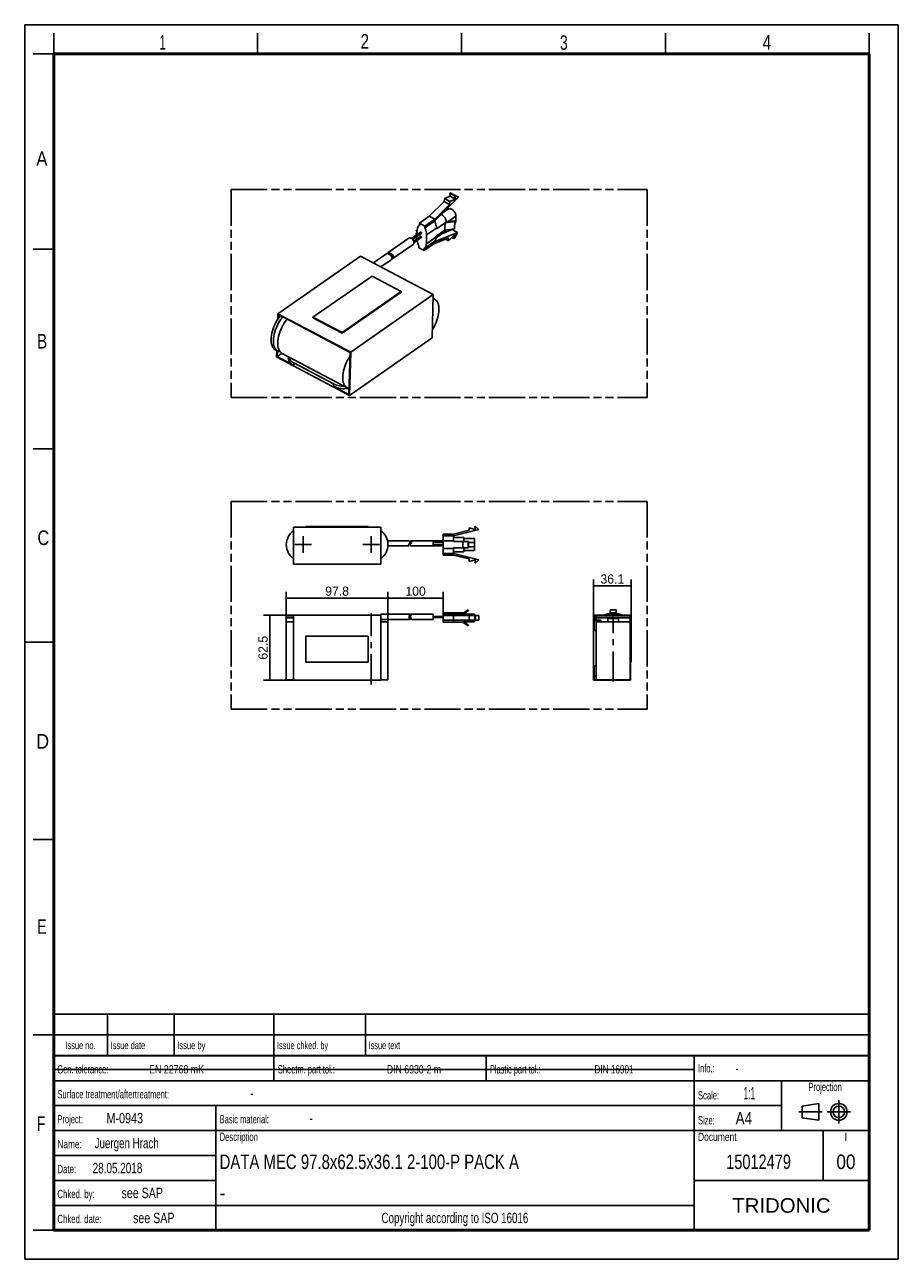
# Model space of a CAD drawing. Header units: millimetres. Extents: x 0 to 210, y 0 to 297.
import ezdxf
from ezdxf.enums import TextEntityAlignment as Align

# ---------------------------------------------------------------- set-up
doc = ezdxf.new("R2010")
doc.units = ezdxf.units.MM
doc.header["$LTSCALE"] = 19.36
doc.linetypes.add('CENTER', pattern=[0.6, 0.375, -0.075, 0.075, -0.075])
doc.linetypes.add('PHANTOM', pattern=[0.8, 0.45, -0.05, 0.1, -0.05, 0.1, -0.05])
doc.layers.get('0').update_dxf_attribs({"linetype": 'CONTINUOUS'})
for name, color, linetype in [('DEFAULT_1', 7, 'CENTER'), ('DEFAULT_3', 7, 'PHANTOM'), ('Z_AXIS', 7, 'CONTINUOUS'), ('Z_DIM_2D', 7, 'CONTINUOUS'), ('Z_NOTICE', 7, 'CONTINUOUS')]:
    doc.layers.add(name, color=color, linetype=linetype)
doc.styles.get("Standard").update_dxf_attribs({"font": 'txt', "width": 0.7})
doc.styles.add('TEXTSTYLE_2', font='txt', dxfattribs={"width": 0.75})
doc.styles.add('TEXTSTYLE_3', font='tridonic-metric-print-light.otf')
doc.styles.add('TEXTSTYLE_4', font='arial.ttf')
doc.dimstyles.new('DIMSTYLE_1', dxfattribs={"dimtxt": 2.2, "dimasz": 3.5, "dimexe": 1.5, "dimexo": 0, "dimgap": 0.55, "dimtad": 1, "dimdec": 1, "dimlfac": 4, "dimdsep": 46, "dimtxsty": 'TEXTSTYLE_3', "dimcen": 0.09, "dimclrt": 5, "dimadec": 1, "dimazin": 2, "dimtp": 0.3, "dimtm": 0.3, "dimtfac": 1, "dimtdec": 1, "dimtofl": 0, "dimtmove": 0, "dimatfit": 3, "dimfxl": 1, "dimtolj": 1, "dimarcsym": 0})
doc.dimstyles.new('DIMSTYLE_2', dxfattribs={"dimtxt": 2.2, "dimasz": 3.5, "dimexe": 1.5, "dimexo": 0, "dimgap": 0.55, "dimtad": 1, "dimlfac": 4, "dimdsep": 46, "dimtxsty": 'TEXTSTYLE_3', "dimcen": 0.09, "dimclrt": 5, "dimazin": 2, "dimtp": 0.3, "dimtm": 0.3, "dimtfac": 1, "dimtofl": 0, "dimtmove": 0, "dimatfit": 3, "dimfxl": 1, "dimtolj": 1, "dimarcsym": 0})

# ---------------------------------------------------------------- blocks, each defined once
blk = doc.blocks.new('PROJEKTIONSMETHODE_BL0', base_point=(192.31, 35.47))
at = {"color": 2, "linetype": 'CONTINUOUS'}
for p, q in [((186.91, 36.87), (190.91, 37.47)), ((186.91, 34.07), (186.91, 36.87)), ((190.91, 37.47), (190.91, 33.47)), ((190.91, 33.47), (186.91, 34.07))]:
    blk.add_line(p, q, dxfattribs=at)
for radius in [2, 1.4]:
    blk.add_circle((195.71, 35.47), radius, dxfattribs=at)
at = {"layer": 'DEFAULT_1', "color": 2, "linetype": 'CENTER'}
for p, q in [((195.71, 38.27), (195.71, 32.67)), ((191.71, 35.47), (186.11, 35.47)), ((192.91, 35.47), (198.5, 35.47))]:
    blk.add_line(p, q, dxfattribs=at)
blk = doc.blocks.new('*D0')
at = {"layer": 'Z_DIM_2D', "color": 2, "linetype": 'CONTINUOUS'}
for p, q in [((87.32, 159.63), (87.32, 160.58)), ((100.59, 159.63), (100.59, 160.58)), ((87.32, 153.37), (87.32, 159.63)), ((87.32, 159.08), (93.96, 159.08)), ((100.59, 159.08), (93.96, 159.08)), ((100.59, 154.88), (100.59, 159.63))]:
    blk.add_line(p, q, dxfattribs=at)
at = {"layer": 'Z_DIM_2D', "color": 5, "linetype": 'CONTINUOUS', "style": 'TEXTSTYLE_3'}
blk.add_text('100', height=2.2, dxfattribs=at).set_placement((93.96, 159.63), align=Align.CENTER)
blk = doc.blocks.new('_NONE')
blk = doc.blocks.new('*D1')
at = {"layer": 'Z_DIM_2D', "color": 2, "linetype": 'CONTINUOUS'}
for p, q in [((62.87, 153.37), (62.87, 160.58)), ((87.32, 153.37), (87.32, 160.58)), ((62.87, 159.08), (75.1, 159.08)), ((87.32, 159.08), (75.1, 159.08))]:
    blk.add_line(p, q, dxfattribs=at)
at = {"layer": 'Z_DIM_2D', "color": 5, "linetype": 'CONTINUOUS', "style": 'TEXTSTYLE_3'}
blk.add_text('97.8', height=2.2, dxfattribs=at).set_placement((75.1, 159.63), align=Align.CENTER)
blk = doc.blocks.new('*D2')
at = {"layer": 'Z_DIM_2D', "color": 2, "linetype": 'CONTINUOUS'}
for p, q in [((64.6, 154.93), (57.44, 154.93)), ((58.94, 154.93), (58.94, 147.12)), ((58.94, 139.31), (58.94, 147.12)), ((64.6, 139.31), (57.44, 139.31))]:
    blk.add_line(p, q, dxfattribs=at)
at = {"layer": 'Z_DIM_2D', "color": 5, "linetype": 'CONTINUOUS', "style": 'TEXTSTYLE_3'}
blk.add_text('62.5', height=2.2, rotation=90, dxfattribs=at).set_placement((58.39, 147.12), align=Align.CENTER)
blk = doc.blocks.new('*D3')
at = {"layer": 'Z_DIM_2D', "color": 2, "linetype": 'CONTINUOUS'}
for p, q in [((136.75, 154.93), (136.75, 163.5)), ((145.78, 149.93), (145.78, 163.5)), ((136.75, 162), (141.26, 162)), ((145.78, 162), (141.26, 162))]:
    blk.add_line(p, q, dxfattribs=at)
at = {"layer": 'Z_DIM_2D', "color": 5, "linetype": 'CONTINUOUS', "style": 'TEXTSTYLE_3'}
blk.add_text('36.1', height=2.2, dxfattribs=at).set_placement((141.26, 162.55), align=Align.CENTER)

msp = doc.modelspace()

# ---------------------------------------------------------------- linework, layer by layer
at = {"color": 2, "linetype": 'CONTINUOUS'}
for p, q in [((0, 0), (0, 297)), ((0, 297), (210, 297)), ((210, 0), (210, 297)), ((7, 290), (7, 295)), ((56, 290), (56, 295)), ((105, 290), (105, 295)), ((154, 290), (154, 295)), ((203, 290), (203, 295)), ((7, 290), (2, 290)), ((7, 243), (2, 243)), ((7, 195), (2, 195)), ((0, 148.5), (7, 148.5)), ((7, 101), (2, 101)), ((6.9136, 48.9602), (6.9136, 58.9602)), ((6.9136, 58.9602), (202.9136, 58.9602)), ((19.9136, 48.9602), (19.9136, 58.9602)), ((35.9136, 48.9602), (35.9136, 58.9602)), ((59.9136, 48.9602), (59.9136, 58.9602)), ((81.9136, 48.9602), (81.9136, 58.9602)), ((202.9136, 48.9602), (202.9136, 58.9602)), ((7, 54), (2, 54)), ((6.9136, 53.9602), (202.9136, 53.9602)), ((6.9135, 6.9601), (6.9135, 48.9601)), ((6.9135, 48.9601), (202.9135, 48.9601)), ((6.9136, 48.9602), (202.9136, 48.9602)), ((59.9135, 42.9601), (59.9135, 48.9601)), ((110.9135, 42.9601), (110.9135, 48.9601)), ((160.9135, 6.9601), (160.9135, 48.9601)), ((202.9135, 6.9601), (202.9135, 48.9601)), ((6.9135, 42.9601), (202.9135, 42.9601)), ((181.9135, 30.9601), (181.9135, 42.9601)), ((6.9135, 36.9601), (181.9135, 36.9601)), ((45.9135, 6.9601), (45.9135, 36.9601)), ((6.9135, 30.9601), (202.9135, 30.9601)), ((191.9135, 18.9601), (191.9135, 30.9601)), ((6.9135, 24.9601), (45.9135, 24.9601)), ((6.9135, 18.9601), (45.9135, 18.9601)), ((160.9135, 18.9601), (202.9135, 18.9601)), ((6.9135, 12.9601), (160.9135, 12.9601)), ((7, 7), (2, 7)), ((6.9135, 6.9601), (202.9135, 6.9601)), ((0, 0), (210, 0))]:
    msp.add_line(p, q, dxfattribs=at)
at = {"color": 7, "linetype": 'CONTINUOUS'}
for p, q in [((104.3015, 255.4883), (98.5271, 249.7522)), ((102.2802, 255.7172), (100.8737, 255.1635)), ((102.3033, 256.5324), (102.1851, 256.4498)), ((102.1851, 256.4498), (102.2802, 255.7172)), ((102.1851, 256.4498), (103.4735, 255.7689)), ((102.2802, 255.7172), (103.5686, 255.0363)), ((103.0131, 256.1692), (102.3033, 256.5324)), ((102.3033, 256.5324), (103.5918, 255.8515)), ((103.0131, 256.1692), (104.3015, 255.4883)), ((103.5918, 255.8515), (103.4735, 255.7689)), ((103.5686, 255.0363), (103.4735, 255.7689)), ((103.5918, 255.8515), (104.3015, 255.4883)), ((100.8538, 254.4627), (97.2663, 250.899)), ((98.5547, 250.218), (102.1423, 253.7817)), ((100.6192, 251.8304), (101.7842, 252.6438)), ((100.8737, 255.1635), (100.8538, 254.4627)), ((100.8538, 254.4627), (102.1423, 253.7817)), ((100.8737, 255.1635), (102.1622, 254.4826)), ((102.1622, 254.4826), (102.1423, 253.7817)), ((102.1622, 254.4826), (103.5686, 255.0363)), ((97.2663, 250.899), (94.9015, 249.248)), ((96.1771, 248.1115), (98.5271, 249.7522)), ((98.5547, 250.218), (96.19, 248.5671)), ((97.2663, 250.899), (98.5547, 250.218)), ((103.3711, 249.6746), (101.0519, 249.3451)), ((101.3221, 249.5338), (101.0519, 249.3451)), ((101.3221, 249.5338), (103.1756, 249.797)), ((103.1756, 249.797), (103.3711, 249.6746)), ((103.3711, 249.6746), (103.3214, 247.9224)), ((103.6131, 249.7708), (103.6462, 250.9388)), ((95.1579, 247.1029), (92.9769, 245.5803)), ((95.3678, 246.8023), (93.2573, 245.3288)), ((94.1205, 246.7733), (94.1117, 246.4627)), ((94.1399, 247.4571), (94.1393, 247.4344)), ((94.1416, 246.8191), (94.3535, 246.967)), ((94.3757, 247.6528), (94.161, 247.5029)), ((94.207, 246.8165), (94.3471, 246.7425)), ((94.2208, 247.3024), (94.3609, 247.2283)), ((94.3665, 247.4263), (94.2265, 247.5003)), ((94.3471, 246.7425), (94.3609, 247.2283)), ((94.3716, 247.6043), (94.3665, 247.4263)), ((94.9015, 249.248), (94.8886, 248.7924)), ((94.9015, 249.248), (96.19, 248.5671)), ((96.19, 248.5671), (96.1771, 248.1115)), ((98.3921, 244.7672), (104.0612, 247.0224)), ((100.9916, 247.1712), (98.8811, 245.6977)), ((98.9574, 247.8828), (98.9624, 248.0608)), ((102.7727, 247.7033), (100.4042, 246.7611)), ((101.0519, 249.3451), (101.0022, 247.593)), ((101.0022, 247.593), (103.3214, 247.9224)), ((102.7727, 247.7033), (104.0612, 247.0224)), ((104.0612, 247.0224), (103.3017, 245.6335)), ((92.3517, 245.651), (87.3939, 242.1896)), ((93.4012, 244.1477), (88.2626, 240.5601)), ((95.1289, 246.0809), (93.4934, 244.9391)), ((95.3388, 245.7802), (93.5757, 244.5493)), ((94.0961, 245.9145), (94.0952, 245.8802)), ((94.3168, 245.6742), (94.1767, 245.7482)), ((94.2185, 245.9999), (94.3244, 245.9439)), ((94.3168, 245.6742), (94.3121, 245.5107)), ((94.3244, 245.9439), (94.3282, 246.0765)), ((94.7341, 243.3492), (94.7469, 243.8018)), ((96.0225, 242.6683), (98.3873, 244.3193)), ((96.0354, 243.1218), (98.3855, 244.7626)), ((96.5524, 244.3091), (96.6123, 246.4201)), ((98.387, 244.7626), (98.5353, 244.9013)), ((101.9134, 245.722), (98.3873, 244.3193)), ((98.9025, 245.9498), (98.9076, 246.1307)), ((101.1455, 245.4165), (101.8936, 245.0212)), ((103.3248, 246.4486), (101.8936, 245.0212)), ((101.9134, 245.722), (101.8936, 245.0212)), ((102.6875, 245.813), (103.1834, 245.5509)), ((103.1834, 245.5509), (103.3248, 246.4486)), ((103.1834, 245.5509), (103.3017, 245.6335)), ((60.8575, 227.4664), (80.7215, 241.3345)), ((80.7215, 241.3345), (98.2276, 232.0828)), ((87.0448, 241.9459), (83.8221, 239.6959)), ((87.3083, 242.0543), (87.2893, 242.0079)), ((87.3216, 242.0846), (87.3083, 242.0543)), ((87.3851, 242.1832), (87.3823, 242.1814)), ((87.4062, 242.1524), (87.4149, 242.1595)), ((87.4149, 242.1595), (87.4188, 242.1621)), ((87.8737, 242.0175), (87.8489, 242.0001)), ((88.2065, 241.8026), (88.1515, 241.7642)), ((88.5527, 241.4897), (88.2253, 241.2611)), ((88.5734, 241.0569), (88.2842, 240.855)), ((88.3286, 240.6989), (88.294, 240.6587)), ((88.3266, 240.6442), (88.3936, 240.7251)), ((88.3639, 240.7408), (88.3286, 240.6989)), ((88.5132, 241.546), (88.545, 241.5029)), ((88.545, 241.5029), (88.5712, 241.4584)), ((88.5773, 241.4855), (88.5468, 241.5281)), ((88.5657, 240.9717), (88.5993, 241.0366)), ((88.6024, 241.4417), (88.5773, 241.4855)), ((88.6124, 241.1798), (88.5964, 241.1159)), ((88.5993, 241.0366), (88.6244, 241.101)), ((88.6059, 241.3685), (88.6174, 241.3062)), ((94.7341, 243.3492), (96.0225, 242.6683)), ((96.0225, 242.6683), (96.0354, 243.1218)), ((87.8516, 240.2732), (85.6449, 238.7326)), ((88.0382, 240.4693), (88.0687, 240.4667)), ((88.0687, 240.4667), (88.1013, 240.4698)), ((88.1562, 240.531), (88.1225, 240.5127)), ((88.1694, 240.5398), (88.1562, 240.531)), ((88.1631, 240.4926), (88.1898, 240.5093)), ((88.1898, 240.5093), (88.1929, 240.5116)), ((83.4899, 236.5388), (69.3013, 226.633)), ((90.4923, 232.8381), (83.4899, 236.5388)), ((76.2996, 222.7863), (90.4882, 232.6921)), ((76.3037, 222.9323), (90.4923, 232.8381)), ((78.3636, 218.2146), (98.2276, 232.0828)), ((90.4882, 232.6921), (90.4923, 232.8381)), ((98.2276, 232.0828), (97.9324, 221.6869)), ((98.2011, 231.1505), (98.518, 230.9831)), ((60.8197, 226.134), (60.8575, 227.4664)), ((60.8575, 227.4664), (78.3636, 218.2146)), ((60.9934, 227.2463), (60.9687, 226.3751)), ((78.2194, 218.1426), (60.9934, 227.2463)), ((69.2972, 226.487), (69.3013, 226.633)), ((69.2972, 226.487), (76.2996, 222.7863)), ((69.3013, 226.633), (76.3037, 222.9323)), ((76.2996, 222.7863), (76.3037, 222.9323)), ((78.0685, 207.8187), (97.9324, 221.6869)), ((60.8487, 218.4582), (60.2885, 218.7542)), ((60.5624, 217.0705), (60.6054, 218.5868)), ((78.0685, 207.8187), (60.5624, 217.0705)), ((60.7454, 218.5128), (60.7065, 217.1425)), ((60.7065, 217.1425), (61.844, 217.9367)), ((60.7065, 217.1425), (64.6979, 215.0331)), ((77.5146, 209.6505), (61.8991, 217.9031)), ((63.3975, 216.7881), (63.4065, 217.1064)), ((77.9326, 208.0387), (78.2194, 218.1426)), ((78.3636, 218.2146), (78.0685, 207.8187)), ((64.7145, 215.6171), (74.2379, 210.5842)), ((74.2213, 210.0001), (77.9326, 208.0387)), ((77.8016, 209.5412), (77.6995, 209.5195)), ((64.5999, 176.1218), (64.5999, 167.2218)), ((64.5999, 176.1218), (85.5999, 176.1218)), ((67.5999, 176.1218), (67.5999, 176.2468)), ((67.5999, 176.2468), (82.5999, 176.2468)), ((82.5999, 176.1218), (82.5999, 176.2468)), ((85.5999, 176.1218), (85.5999, 167.2218)), ((109.1274, 175.5457), (103.0749, 174.0568)), ((103.0905, 174.4468), (106.8507, 175.3718)), ((106.8507, 175.9718), (108.3507, 175.5978)), ((106.8507, 175.9718), (106.8507, 175.3718)), ((108.3507, 176.2957), (108.2257, 176.2957)), ((108.3507, 175.5978), (108.2257, 176.2957)), ((108.3507, 176.2957), (109.1274, 175.5457)), ((92.4138, 172.8767), (87.2066, 172.8767)), ((92.4138, 172.8767), (92.5563, 172.645)), ((98.1632, 172.8767), (92.7738, 172.8767)), ((92.7738, 172.8767), (92.9163, 172.645)), ((98.1632, 171.6267), (98.1632, 172.8767)), ((100.5905, 172.7968), (98.1632, 172.7968)), ((100.5905, 172.5468), (98.1632, 172.5468)), ((103.0905, 174.4468), (100.5905, 174.4468)), ((100.5905, 169.3968), (100.5905, 174.4468)), ((100.5905, 174.0568), (103.0749, 174.0568)), ((103.0749, 172.6718), (103.0749, 174.0568)), ((105.5749, 173.6718), (103.0749, 173.6718)), ((106.6461, 172.6718), (105.2893, 172.6718)), ((105.2893, 172.6718), (105.2893, 171.1718)), ((105.5749, 172.6718), (105.5749, 173.6717)), ((105.5749, 173.3718), (108.0999, 173.3718)), ((106.6296, 172.6718), (106.6296, 171.1718)), ((106.6461, 172.6718), (106.6461, 171.1718)), ((108.0999, 170.4718), (108.0999, 173.3718)), ((92.3936, 171.6267), (87.3107, 171.6267)), ((92.3491, 171.6867), (92.3936, 171.6267)), ((92.5103, 172.1973), (92.3706, 172.0493)), ((92.7091, 171.6867), (92.7536, 171.6267)), ((92.8703, 172.1973), (92.7306, 172.0493)), ((98.1632, 171.6267), (92.7536, 171.6267)), ((100.5905, 171.9218), (98.1632, 171.9218)), ((100.5905, 171.6718), (98.1632, 171.6718)), ((100.5905, 169.7851), (103.082, 169.7851)), ((100.5905, 169.3968), (103.0905, 169.3968)), ((103.0749, 169.7859), (103.0749, 171.1718)), ((105.5749, 170.1718), (103.0749, 170.1718)), ((103.082, 169.7851), (109.1274, 168.2979)), ((106.8507, 168.4718), (103.0905, 169.3968)), ((105.2893, 171.1718), (106.6461, 171.1718)), ((105.5749, 170.1719), (105.5749, 171.1718)), ((105.5749, 170.4718), (108.0999, 170.4718)), ((64.5999, 167.2218), (85.5999, 167.2218)), ((106.8507, 168.4718), (106.8507, 167.8718)), ((108.3507, 168.2458), (106.8507, 167.8718)), ((108.2257, 167.5479), (108.3507, 168.2458)), ((108.2257, 167.5479), (108.3507, 167.5479)), ((109.1274, 168.2979), (108.3507, 167.5479)), ((62.8749, 154.3077), (62.8749, 154.8077)), ((64.5999, 154.8077), (62.8749, 154.8077)), ((64.5999, 154.9327), (64.5999, 139.3077)), ((64.5999, 154.9327), (85.5999, 154.9327)), ((92.5467, 155.2009), (85.5999, 155.2009)), ((85.5999, 155.2008), (85.5999, 139.3077)), ((92.5398, 154.6327), (92.4318, 154.6327)), ((92.5844, 155.1024), (92.5563, 155.0616)), ((92.5563, 155.029), (92.5842, 155.072)), ((92.5842, 155.072), (92.6024, 155.1069)), ((92.6026, 155.1354), (92.5844, 155.1024)), ((92.6024, 155.1069), (92.6105, 155.134)), ((92.6105, 155.134), (92.6111, 155.1419)), ((92.6554, 155.0849), (92.6535, 155.059)), ((92.6535, 155.059), (92.6535, 155.0262)), ((92.6535, 155.0262), (92.6552, 155.0533)), ((92.6535, 154.615), (92.6535, 154.4005)), ((92.6544, 154.412), (92.6589, 154.4547)), ((92.6552, 155.0533), (92.6616, 155.0772)), ((92.6618, 155.1076), (92.6554, 155.0849)), ((92.7758, 154.6327), (92.661, 154.6327)), ((92.7073, 155.1299), (92.7306, 155.1407)), ((92.9018, 155.2007), (92.8703, 155.1985)), ((92.8703, 155.1734), (92.9019, 155.1757)), ((92.912, 155.2009), (92.9018, 155.2007)), ((92.9019, 155.1757), (92.912, 155.1759)), ((92.9274, 155.2004), (92.912, 155.2009)), ((92.9602, 155.1657), (92.9684, 155.1556)), ((92.9652, 155.1417), (92.9697, 155.1561)), ((92.9697, 155.1561), (92.9711, 155.1682)), ((98.1632, 155.2009), (92.9711, 155.2009)), ((98.1632, 153.9509), (98.1632, 155.2009)), ((100.5905, 154.6327), (98.1632, 154.6327)), ((100.5905, 155.5077), (105.5749, 155.5077)), ((100.5905, 153.3077), (100.5905, 155.5077)), ((100.5905, 155.3077), (105.5749, 155.3077)), ((109.1274, 154.8827), (100.5905, 154.8827)), ((103.0749, 154.8827), (103.0749, 155.3077)), ((103.0905, 154.8827), (103.0905, 153.7327)), ((105.4678, 155.4327), (106.6296, 156.2462)), ((106.6461, 156.0577), (105.5749, 155.3077)), ((105.5749, 154.8827), (105.5749, 155.3077)), ((105.5749, 155.2041), (108.0999, 155.2041)), ((106.6296, 156.2462), (106.6461, 156.0577)), ((106.8507, 154.8827), (106.8507, 153.7327)), ((108.0999, 154.8827), (108.0999, 155.204)), ((108.2257, 154.8827), (108.2257, 153.7327)), ((108.3507, 154.8827), (108.3507, 153.7327)), ((109.1274, 154.8827), (109.1274, 153.7327)), ((136.7517, 139.3077), (136.7517, 154.9327)), ((136.7517, 154.9327), (145.6517, 154.9327)), ((136.8767, 154.8077), (136.8767, 151.2452)), ((145.5267, 154.8077), (136.8767, 154.8077)), ((137.0778, 154.8077), (137.0778, 153.7452)), ((137.3767, 139.4327), (137.3767, 154.8077)), ((140.7017, 155.3077), (140.5468, 155.3077)), ((140.7017, 155.3077), (140.7017, 156.2462)), ((142.2017, 156.2462), (140.7017, 156.2462)), ((140.8576, 155.5077), (140.7767, 155.5077)), ((140.9326, 155.3077), (140.9326, 155.5077)), ((141.2004, 155.5077), (140.9326, 155.5077)), ((140.9326, 155.3186), (141.2004, 155.3186)), ((140.9326, 155.3077), (141.2004, 155.3077)), ((141.2004, 155.5077), (141.2004, 155.3077)), ((141.5413, 155.5077), (141.2754, 155.5077)), ((141.6163, 155.3077), (141.6163, 155.5077)), ((142.0322, 155.5077), (141.6163, 155.5077)), ((141.6163, 155.3186), (142.0322, 155.3186)), ((141.6163, 155.3077), (142.0322, 155.3077)), ((142.0322, 155.5077), (142.0322, 155.3077)), ((142.1267, 155.5077), (142.1072, 155.5077)), ((142.2017, 155.3077), (142.2017, 156.2462)), ((142.3541, 155.3077), (142.2017, 155.3077)), ((145.5267, 139.4327), (145.5267, 154.8077)), ((145.6517, 154.9327), (145.6517, 139.3077)), ((145.8256, 154.8827), (145.6517, 154.8827)), ((145.8256, 154.8827), (145.8256, 153.7327)), ((62.8749, 139.4327), (62.8749, 153.3702)), ((64.5999, 153.3702), (62.8749, 153.3702)), ((62.8751, 154.3077), (64.5999, 154.3077)), ((92.5467, 153.9509), (85.5999, 153.9509)), ((87.3249, 153.3702), (85.5999, 153.3702)), ((87.3249, 139.4327), (87.3249, 153.3702)), ((92.5398, 154.3827), (92.4495, 154.3827)), ((92.5842, 154.0798), (92.5563, 154.1228)), ((92.6026, 154.0164), (92.6106, 153.9907)), ((92.6111, 153.9835), (92.6091, 153.9719)), ((92.6111, 154.0099), (92.6105, 154.0179)), ((92.6106, 153.9907), (92.6111, 153.9835)), ((92.6535, 154.1257), (92.6555, 154.1565)), ((92.6555, 154.0976), (92.6535, 154.1257)), ((92.6535, 154.1256), (92.6535, 154.0929)), ((92.6536, 154.398), (92.6544, 154.412)), ((92.6547, 154.3869), (92.6536, 154.398)), ((92.7929, 154.3827), (92.6611, 154.3827)), ((92.6888, 154.0074), (92.7078, 153.9947)), ((92.7306, 154.0111), (92.7073, 154.022)), ((92.7078, 153.9947), (92.7306, 153.9846)), ((92.9019, 153.9761), (92.8703, 153.9784)), ((92.8703, 153.9533), (92.9018, 153.9511)), ((92.9018, 153.9511), (92.912, 153.9509)), ((92.912, 153.9759), (92.9019, 153.9761)), ((92.9274, 153.9764), (92.912, 153.9759)), ((92.9575, 154.027), (92.9467, 154.0461)), ((92.9684, 153.9703), (92.9711, 153.9836)), ((92.9711, 153.9836), (92.9697, 153.9957)), ((98.1632, 153.9509), (92.9711, 153.9509)), ((100.5905, 154.3827), (98.1632, 154.3827)), ((100.5905, 153.7327), (109.1274, 153.7327)), ((105.5749, 153.3077), (100.5905, 153.3077)), ((103.0749, 153.3077), (103.0749, 153.7327)), ((106.6296, 152.3693), (105.2893, 153.3077)), ((105.5749, 153.3077), (105.5749, 153.7327)), ((108.0999, 153.3577), (105.5749, 153.3577)), ((105.5749, 153.3077), (106.6461, 152.5577)), ((106.6461, 152.5577), (106.6296, 152.3693)), ((108.0999, 153.3577), (108.0999, 153.7327)), ((136.8767, 153.7452), (138.5017, 153.7452)), ((145.5267, 153.3702), (137.3767, 153.3702)), ((137.3768, 154.3077), (145.5266, 154.3077)), ((138.5017, 153.7452), (138.5017, 153.3702)), ((140.2017, 153.3702), (140.2017, 154.1827)), ((142.7017, 153.3702), (142.7017, 154.1827)), ((145.6517, 153.7327), (145.8256, 153.7327)), ((67.5999, 149.9327), (67.5999, 143.6827)), ((82.5999, 149.9327), (67.5999, 149.9327)), ((82.5999, 143.6827), (82.5999, 149.9327)), ((145.6517, 149.9327), (145.7767, 149.9327)), ((145.7767, 149.9327), (145.7767, 143.6827)), ((67.5999, 143.6827), (82.5999, 143.6827)), ((136.8767, 142.7452), (136.8767, 139.4327)), ((145.6517, 143.6827), (145.7767, 143.6827)), ((137.3767, 140.2452), (136.8767, 140.2452)), ((64.5999, 139.4327), (62.8749, 139.4327)), ((64.5999, 139.3077), (85.5999, 139.3077)), ((85.5999, 139.4327), (87.3249, 139.4327)), ((145.6517, 139.3077), (136.7517, 139.3077)), ((136.8767, 139.4327), (145.5267, 139.4327)), ((6.9487, 45.6927), (160.7487, 45.6927))]:
    msp.add_line(p, q, dxfattribs=at)
at = {"color": 9, "linetype": 'CONTINUOUS'}
for p, q in [((103.6462, 250.9388), (101.7133, 249.5893)), ((103.369, 249.6004), (103.6131, 249.7708)), ((94.3521, 246.9178), (94.207, 246.8165)), ((94.3728, 247.6025), (94.2265, 247.5003)), ((98.9624, 248.0608), (96.6123, 246.4201)), ((98.9076, 246.1307), (101.0022, 247.593)), ((101.0519, 249.3451), (98.9574, 247.8828)), ((96.5524, 244.3091), (98.9025, 245.9498)), ((87.3823, 242.1814), (87.4188, 242.1621)), ((87.8661, 241.9257), (88.1397, 241.7811)), ((88.3639, 240.7408), (88.3936, 240.7251)), ((88.4341, 241.6255), (88.4707, 241.6062)), ((88.5657, 240.9717), (88.5375, 240.9866)), ((64.7145, 215.6171), (64.6979, 215.0331)), ((74.2213, 210.0001), (74.2379, 210.5842)), ((103.0749, 172.8242), (100.5905, 172.8242)), ((105.2893, 172.6718), (103.0749, 172.6718)), ((108.0999, 172.4218), (106.6461, 172.4218)), ((100.5905, 171.0169), (103.0749, 171.0169)), ((103.0749, 171.1718), (105.2893, 171.1718)), ((106.6461, 171.4218), (108.0999, 171.4218)), ((92.5563, 155.029), (92.5563, 155.0616)), ((92.5563, 154.3856), (92.5563, 154.6298)), ((92.7306, 155.1672), (92.7306, 155.1407)), ((92.8703, 155.1734), (92.8703, 155.1985)), ((105.4678, 155.4327), (100.5905, 155.4327)), ((105.5749, 155.1959), (108.0999, 155.1959)), ((92.5563, 154.0902), (92.5563, 154.1228)), ((92.7306, 154.0111), (92.7306, 153.9846)), ((92.8703, 153.9533), (92.8703, 153.9784)), ((138.4767, 153.7452), (138.4767, 153.3702)), ((142.7017, 154.1827), (140.2017, 154.1827)), ((137.3767, 151.2452), (136.8767, 151.2452)), ((136.8767, 142.7452), (137.3767, 142.7452))]:
    msp.add_line(p, q, dxfattribs=at)
at = {"color": 7, "linetype": 'CONTINUOUS'}
for points, const_width in [([(7, 7), (7, 290)], 0.7), ([(7, 290), (203, 290)], 0.7), ([(203, 7), (203, 290)], 0.7), ([(7, 49), (203, 49)], 0.5), ([(7, 7), (203, 7)], 0.7)]:
    msp.add_lwpolyline(points, dxfattribs=dict(at, const_width=const_width))
for points in [[(102.6133, 252.611), (102.4836, 252.6711), (102.3573, 252.7135), (102.2335, 252.7383), (102.1149, 252.7453), (102.0032, 252.734), (101.8999, 252.7051), (101.8065, 252.6584), (101.7842, 252.6437)], [(103.6462, 250.9388), (103.6409, 251.0904), (103.6179, 251.2461), (103.5769, 251.4072), (103.5191, 251.5697), (103.4452, 251.7309), (103.3568, 251.8882), (103.255, 252.0388), (103.1419, 252.1805), (103.0189, 252.3105), (102.8885, 252.427), (102.7536, 252.5268), (102.6133, 252.611)], [(98.9624, 248.0608), (98.9558, 248.3277), (98.9223, 248.6025), (98.8615, 248.887), (98.7748, 249.1757), (98.6635, 249.4636), (98.5271, 249.7522)], [(101.3221, 249.5338), (101.315, 249.7084), (101.2859, 249.8878), (101.2339, 250.074), (101.1614, 250.261), (101.0695, 250.4443), (100.9605, 250.6209), (100.8362, 250.7873), (100.6992, 250.9405), (100.5518, 251.0774), (100.3974, 251.1955), (100.2393, 251.2915), (100.128, 251.3425)], [(103.3576, 249.1995), (103.3736, 249.2114), (103.4544, 249.2909), (103.5196, 249.3884), (103.5684, 249.502), (103.5994, 249.6292), (103.6131, 249.7708)], [(94.1205, 246.7733), (94.1245, 246.7951), (94.1331, 246.8113), (94.1416, 246.819)], [(94.2208, 247.3024), (94.1984, 247.3177), (94.179, 247.3365), (94.1622, 247.3594), (94.1494, 247.3844), (94.1419, 247.4091), (94.1393, 247.4344)], [(94.1399, 247.4571), (94.1439, 247.4789), (94.1525, 247.4951), (94.161, 247.5028)], [(94.1416, 246.819), (94.147, 246.8222), (94.1645, 246.827), (94.1844, 246.825), (94.207, 246.8165)], [(94.161, 247.5028), (94.1664, 247.5059), (94.184, 247.5108), (94.2038, 247.5088), (94.2265, 247.5003)], [(94.3716, 247.6043), (94.3929, 247.8564), (94.4408, 248.0883), (94.5157, 248.301), (94.616, 248.4909), (94.7401, 248.6543), (94.8886, 248.7924)], [(95.267, 247.0986), (95.2343, 247.1115), (95.2049, 247.1163), (95.1782, 247.1126), (95.1578, 247.1029)], [(95.3678, 246.8024), (95.37, 246.8039), (95.3871, 246.8226), (95.3983, 246.8475), (95.4027, 246.8781), (95.4004, 246.9123), (95.3911, 246.9481), (95.3757, 246.9842), (95.3544, 247.019), (95.3285, 247.0508), (95.2995, 247.0771), (95.267, 247.0986)], [(96.1771, 248.1115), (96.3134, 247.8228), (96.4247, 247.535), (96.5115, 247.2462), (96.5722, 246.9618), (96.6057, 246.687), (96.6123, 246.4201)], [(100.9914, 247.1713), (101.0732, 247.2407), (101.1553, 247.3473), (101.217, 247.4748), (101.2557, 247.6191), (101.2568, 247.6292)], [(92.8972, 245.6294), (92.7849, 245.6789), (92.6779, 245.7084), (92.575, 245.7176), (92.4798, 245.7071), (92.3952, 245.6768), (92.3515, 245.6508)], [(93.4014, 244.1479), (93.4307, 244.1707), (93.4902, 244.2373), (93.5353, 244.3198), (93.5642, 244.4173), (93.5766, 244.5264), (93.5715, 244.6448), (93.5498, 244.7692), (93.5115, 244.8963), (93.4579, 245.0234), (93.3899, 245.1478), (93.3092, 245.2667), (93.2166, 245.3774), (93.1154, 245.4768), (93.0094, 245.5603), (92.8972, 245.6294)], [(94.1767, 245.7482), (94.1543, 245.7635), (94.1349, 245.7823), (94.1181, 245.8053), (94.1053, 245.8303), (94.0978, 245.855), (94.0952, 245.8802)], [(94.1344, 246.3884), (94.1218, 246.4128), (94.1143, 246.4375), (94.1117, 246.4627)], [(94.7469, 243.8018), (94.6106, 244.0905), (94.4992, 244.3783), (94.4125, 244.6671), (94.3517, 244.9515), (94.3361, 245.0802)], [(95.238, 246.0766), (95.2053, 246.0895), (95.1759, 246.0942), (95.1492, 246.0906), (95.1288, 246.0808)], [(95.3388, 245.7803), (95.341, 245.7818), (95.3581, 245.8005), (95.3693, 245.8254), (95.3736, 245.856), (95.3714, 245.8902), (95.3621, 245.926), (95.3467, 245.9621), (95.3254, 245.9969), (95.2995, 246.0287), (95.2705, 246.055), (95.238, 246.0766)], [(96.5524, 244.3091), (96.531, 244.0569), (96.4832, 243.8251), (96.4083, 243.6124), (96.308, 243.4224), (96.1838, 243.259), (96.0354, 243.1209)], [(98.5353, 244.9013), (98.6591, 245.0649), (98.759, 245.2546)], [(98.759, 245.2546), (98.8335, 245.4669), (98.8812, 245.6982), (98.9025, 245.9498)], [(87.2893, 242.0079), (87.2693, 241.9564), (87.257, 241.9239)], [(87.2868, 241.9127), (87.2979, 241.9416), (87.3184, 241.9927), (87.3379, 242.0386)], [(87.3473, 242.1356), (87.3345, 242.1117), (87.3216, 242.0846)], [(87.3379, 242.0386), (87.3519, 242.0687), (87.3657, 242.0955), (87.3795, 242.1188)], [(87.3823, 242.1814), (87.3713, 242.1707), (87.3596, 242.1555), (87.3473, 242.1356)], [(87.3795, 242.1188), (87.3931, 242.138), (87.4062, 242.1524)], [(87.8661, 241.9257), (87.8889, 241.8994), (87.9151, 241.8704), (87.944, 241.8402), (87.9751, 241.8115), (88.0075, 241.7866), (88.0396, 241.7666)], [(88.0396, 241.7666), (88.0711, 241.753), (88.0987, 241.7464), (88.121, 241.7469), (88.1344, 241.7523)], [(88.1302, 241.3684), (88.2005, 241.2969), (88.2528, 241.2213), (88.2872, 241.1424), (88.3048, 241.0616), (88.3069, 240.9799), (88.2937, 240.8979), (88.2661, 240.8159), (88.2251, 240.734)], [(88.1344, 241.7523), (88.1362, 241.7537), (88.1426, 241.7654), (88.1397, 241.7811)], [(88.2249, 240.5859), (88.1907, 240.5558), (88.1694, 240.5398)], [(88.294, 240.6587), (88.2595, 240.6205), (88.2249, 240.5859)], [(88.2591, 240.5694), (88.2929, 240.6053), (88.3266, 240.6442)], [(88.4341, 241.6255), (88.4763, 241.5869), (88.5132, 241.546)], [(88.5468, 241.5281), (88.5113, 241.5682), (88.4707, 241.6062)], [(88.5964, 241.1159), (88.5713, 241.0515), (88.5375, 240.9866)], [(88.5712, 241.4584), (88.5914, 241.4136), (88.6059, 241.3685)], [(88.6355, 241.3529), (88.6217, 241.3975), (88.6024, 241.4417)], [(88.6174, 241.3062), (88.6194, 241.2432), (88.6124, 241.1798)], [(88.6244, 241.101), (88.6406, 241.1647), (88.6479, 241.2279)], [(88.6479, 241.2279), (88.6463, 241.2907), (88.6355, 241.3529)], [(88.0531, 240.4874), (88.014, 240.44), (87.9759, 240.3945), (87.938, 240.3519), (87.9, 240.3135), (87.8619, 240.2808), (87.8502, 240.2722)], [(88.1225, 240.5127), (88.087, 240.4999), (88.0595, 240.4955)], [(88.1013, 240.4698), (88.1325, 240.4785), (88.1631, 240.4926)], [(88.1929, 240.5116), (88.226, 240.538), (88.2591, 240.5694)], [(98.5183, 230.983), (98.5982, 230.9375), (98.8313, 230.763), (99.0365, 230.5421), (99.2108, 230.2763), (99.3531, 229.9688), (99.4617, 229.6222), (99.5361, 229.2403), (99.5754, 228.8263), (99.5798, 228.3844), (99.5488, 227.9182), (99.4833, 227.432), (99.3833, 226.93), (99.2503, 226.4166), (99.0848, 225.8962), (98.8887, 225.3738), (98.663, 224.8534), (98.411, 224.3411), (98.1363, 223.8449), (97.9869, 223.6031)], [(98.1997, 231.1012), (98.3411, 231.0627), (98.5183, 230.983)], [(60.9687, 226.3751), (60.6698, 225.8915), (60.3955, 225.396), (60.1447, 224.8869), (59.9203, 224.3695), (59.7236, 223.8463), (59.5571, 223.3238), (59.4233, 222.8079), (59.3229, 222.3032), (59.2575, 221.8171), (59.2266, 221.3473)], [(60.3775, 218.8412), (60.1894, 219.1061), (60.0357, 219.4173), (59.9174, 219.7708), (59.8362, 220.164), (59.7924, 220.5923), (59.7869, 221.052), (59.8193, 221.5382), (59.8899, 222.0463), (59.9972, 222.571), (60.1409, 223.1075), (60.3189, 223.6501), (60.5301, 224.1937), (60.7717, 224.7327), (61.042, 225.262), (61.3378, 225.7762), (61.6566, 226.2703), (61.9831, 226.7233)], [(63.0343, 226.1677), (62.9997, 226.1241), (62.6686, 225.6588), (62.3567, 225.1688), (62.0671, 224.6603), (61.804, 224.1397), (61.5683, 223.6096), (61.3613, 223.0721), (61.1857, 222.5342), (61.0445, 222.0022), (60.9384, 221.4814), (60.8695, 220.9803), (60.8371, 220.4961)], [(60.9687, 226.3751), (61.2237, 226.7492), (61.424, 227.0188)], [(59.2266, 221.3473), (59.2316, 220.9021), (59.2714, 220.4896), (59.3466, 220.1081), (59.4557, 219.7626), (59.5982, 219.4567), (59.772, 219.1926), (59.9752, 218.9738), (60.2065, 218.8009), (60.2879, 218.7547)], [(60.8371, 220.4961), (60.8426, 220.0408), (60.8848, 219.6195), (60.9641, 219.2302), (61.0791, 218.8787), (61.2293, 218.5693), (61.4123, 218.3044), (61.6258, 218.0877), (61.8688, 217.9196), (61.8989, 217.9033)], [(60.8488, 218.4584), (60.5977, 218.6245), (60.3775, 218.8412)], [(61.4317, 218.2847), (61.4291, 218.2848), (61.1261, 218.3449), (60.8488, 218.4584)], [(64.7145, 215.6171), (64.4126, 215.7957), (64.1481, 215.9899), (63.92, 216.2011), (63.7318, 216.4252), (63.586, 216.6595), (63.4837, 216.9012), (63.4404, 217.0885)], [(78.1947, 217.2714), (77.895, 216.7864), (77.6199, 216.2892), (77.3681, 215.7772), (77.143, 215.2576), (76.947, 214.7351), (76.7815, 214.2143), (76.6484, 213.7002), (76.5485, 213.1973), (76.4832, 212.7103), (76.4526, 212.2435), (76.4574, 211.8015), (76.4972, 211.3879), (76.572, 211.0069), (76.6806, 210.6616), (76.8227, 210.3555), (76.9963, 210.091), (77.2004, 209.8711), (77.4327, 209.6971), (77.5141, 209.6508)], [(63.3975, 216.7883), (63.4102, 216.5634), (63.4675, 216.3162), (63.5704, 216.0737), (63.7168, 215.8389), (63.9057, 215.6147), (64.134, 215.4039), (64.3976, 215.2105), (64.6979, 215.0331)], [(77.6995, 209.5195), (77.3015, 209.4644), (76.8945, 209.4371), (76.4836, 209.4374), (76.074, 209.4658), (75.6708, 209.5214), (75.2792, 209.604), (74.9038, 209.7121), (74.552, 209.844), (74.2213, 210.0001)], [(76.8131, 210.0212), (76.5018, 210.0214), (76.0935, 210.0495), (75.6913, 210.1047), (75.2999, 210.187), (74.924, 210.295), (74.5708, 210.4272), (74.2379, 210.5842)], [(77.5141, 209.6508), (77.6902, 209.5717), (77.9739, 209.494)], [(92.5513, 155.2009), (92.5785, 155.1991), (92.5985, 155.1923)], [(92.5985, 154.5077), (92.5978, 154.5364), (92.5948, 154.5633), (92.5897, 154.587), (92.5819, 154.6065), (92.5707, 154.621), (92.5563, 154.6298)], [(92.5898, 154.4289), (92.5949, 154.4528), (92.5979, 154.4795), (92.5985, 154.5077)], [(92.5985, 155.1923), (92.6091, 155.1799), (92.6111, 155.1683)], [(92.6111, 155.1683), (92.6106, 155.1611), (92.6026, 155.1354)], [(92.7091, 154.7777), (92.6944, 154.8292), (92.6814, 154.8768), (92.6699, 154.9204), (92.661, 154.9599), (92.6556, 154.9951), (92.6535, 155.0262)], [(92.6536, 154.6176), (92.6536, 154.6199), (92.655, 154.6292), (92.6598, 154.6327)], [(92.6587, 154.5627), (92.6542, 154.6053), (92.6536, 154.6176)], [(92.6615, 154.5077), (92.6603, 154.5362), (92.6587, 154.5627)], [(92.6589, 154.4547), (92.6604, 154.4805), (92.6615, 154.5077)], [(92.6616, 155.0772), (92.6726, 155.0984), (92.6881, 155.1161), (92.7073, 155.1299)], [(92.6885, 155.1441), (92.673, 155.1275), (92.6618, 155.1076)], [(92.7306, 155.1672), (92.7076, 155.1571), (92.6885, 155.1441)], [(92.912, 155.1759), (92.9274, 155.1754), (92.9467, 155.1721), (92.9602, 155.1657)], [(92.9163, 155.0616), (92.933, 155.0847), (92.9467, 155.1057), (92.9575, 155.1249), (92.9652, 155.1417)], [(92.9711, 155.1682), (92.9684, 155.1815), (92.9602, 155.1911), (92.9467, 155.1973), (92.9274, 155.2004)], [(92.6091, 153.9719), (92.5985, 153.9595), (92.5785, 153.9527), (92.5513, 153.9509)], [(92.5563, 154.3856), (92.5708, 154.3945), (92.582, 154.4091), (92.5898, 154.4289)], [(92.5563, 154.0902), (92.5844, 154.0495), (92.6026, 154.0164)], [(92.6105, 154.0179), (92.6024, 154.045), (92.5842, 154.0798)], [(92.6535, 154.0929), (92.6556, 154.0661), (92.6622, 154.0432)], [(92.6598, 154.3827), (92.659, 154.3828), (92.6547, 154.3869)], [(92.6555, 154.1565), (92.6609, 154.1918), (92.6701, 154.232), (92.6818, 154.2763), (92.6946, 154.3237), (92.7091, 154.3741)], [(92.7073, 154.022), (92.688, 154.0358), (92.6729, 154.0529), (92.662, 154.0735), (92.6555, 154.0976)], [(92.6622, 154.0432), (92.6735, 154.0236), (92.6888, 154.0074)], [(92.912, 153.9509), (92.9274, 153.9514), (92.9467, 153.9545), (92.9602, 153.9607), (92.9684, 153.9703)], [(92.9467, 154.0461), (92.933, 154.0672), (92.9163, 154.0902)], [(92.9688, 153.9984), (92.9684, 153.9962), (92.9602, 153.9862), (92.9467, 153.9797), (92.9274, 153.9764)], [(92.9697, 153.9957), (92.9652, 154.0101), (92.9575, 154.027)]]:
    msp.add_lwpolyline(points, dxfattribs=at)
for centre, radius, start, end in [((66.9499, 171.9218), 4.075, 125.217868, 234.782132), ((83.2499, 171.9218), 4.075, 305.217868, 54.782132), ((92.241, 172.4512), 0.3701, 316.674838, 31.583817), ((92.601, 172.4512), 0.3701, 316.674838, 31.583817), ((92.5764, 171.8551), 0.2829, 136.674838, 216.541088), ((92.9364, 171.8551), 0.2829, 136.674838, 216.541088), ((140.5468, 153.3077), 2, 90, 125.524235), ((140.7767, 155.4327), 0.075, 90, 180), ((140.8576, 155.4327), 0.075, 0, 90), ((141.2754, 155.4327), 0.075, 90, 180), ((141.7816, 154.5759), 0.625, 34.811174, 145.188826), ((141.7816, 154.5759), 0.6, 36.488405, 143.511595), ((141.5413, 155.4327), 0.075, 0, 90), ((142.1072, 155.4327), 0.075, 90, 180), ((142.1267, 155.4327), 0.075, 0, 90), ((142.3541, 153.3077), 2, 54.475765, 90), ((140.3267, 154.1827), 0.125, 90, 180), ((142.5767, 154.1827), 0.125, 0, 90)]:
    msp.add_arc(centre, radius, start, end, dxfattribs=at)
for centre, major_axis, ratio, start_param, end_param in [((87.8016, 241.3563), (0.7689, -0.5782), 0.22332203, 1.30221199, 3.06783417), ((88.1422, 241.594), (0.7689, -0.5782), 0.22332203, 1.30221199, 3.0679511), ((88.1422, 241.594), (0.7381, -0.5551), 0.22332203, 7.61961599, 9.33150109), ((87.9882, 241.8738), (0.1538, -0.1156), 0.22332203, 6.68884176, 10.26227532), ((87.5779, 241.2001), (0.5715, 1.1229), 0.62856843, -1.91033684, -1.66762957), ((87.9184, 241.4379), (0.5487, 1.0779), 0.62856843, -1.92463915, -1.67127204), ((87.9184, 241.4379), (0.5715, 1.1229), 0.62856843, -1.91033684, -1.66762957), ((92.7981, 154.5759), (0, 0.625), 0.61481481, 0.68063508, 2.46095757), ((92.7981, 154.5759), (0, 0.6), 0.61481481, 0.71485378, 2.42673888), ((92.5398, 154.5077), (0, 0.125), 0.61481481, -0.21592045, 3.35751311), ((92.2904, 154.5759), (0, 0.6), 0.74107143, 4.80723917, 5.05542171), ((92.9216, 154.5759), (0, 0.625), 0.94318182, 0.08718371, 0.32989098), ((92.9216, 154.5759), (0, 0.6), 0.94318182, 0.09082618, 0.34419328), ((93.1581, 154.5759), (0, 0.625), 0.61481481, 0.68063508, 2.46095757), ((92.9216, 154.5759), (0, 0.6), 0.94318182, -3.48578594, -3.23241883), ((92.9216, 154.5759), (0, 0.625), 0.94318182, -3.47148364, -3.22877636)]:
    msp.add_ellipse(centre, major_axis=major_axis, ratio=ratio, start_param=start_param, end_param=end_param, dxfattribs=at)
at = {"layer": 'DEFAULT_3', "color": 7, "linetype": 'PHANTOM'}
for p, q in [((49.6092, 257.3303), (49.6092, 207.3303)), ((49.6092, 257.3303), (149.6092, 257.3303)), ((149.6092, 257.3303), (149.6092, 207.3303)), ((49.6092, 207.3303), (149.6092, 207.3303)), ((49.6092, 182.3303), (49.6092, 132.3303)), ((49.6092, 182.3303), (149.6092, 182.3303)), ((149.6092, 182.3303), (149.6092, 132.3303)), ((49.6092, 132.3303), (149.6092, 132.3303))]:
    msp.add_line(p, q, dxfattribs=at)
at = {"layer": 'Z_AXIS', "color": 7, "linetype": 'CENTER'}
for p, q in [((66.9499, 171.9218), (66.9499, 173.9218)), ((83.2499, 171.9218), (83.2499, 173.9218)), ((66.9499, 171.9218), (64.9499, 171.9218)), ((66.9499, 171.9218), (66.9499, 169.9218)), ((66.9499, 171.9218), (68.95, 171.9218)), ((83.2499, 171.9218), (81.2499, 171.9218)), ((83.2499, 171.9218), (83.2499, 169.9218)), ((83.2499, 171.9218), (85.25, 171.9218)), ((83.2499, 138.2982), (83.2499, 155.3702)), ((141.4517, 138.992), (141.4517, 155.3702))]:
    msp.add_line(p, q, dxfattribs=at)

# ---------------------------------------------------------------- block references
at = {"color": 2, "linetype": 'CONTINUOUS'}
msp.add_blockref('PROJEKTIONSMETHODE_BL0', (192.3051, 35.4697), dxfattribs=at)

# ---------------------------------------------------------------- texts
at = {"color": 5, "linetype": 'CONTINUOUS', "style": 'TEXTSTYLE_2'}
for s, width, p in [('1', 0.571429, (32.414, 291.0005)), ('2', 0.785714, (80.7314, 291.2396)), ('3', 0.714286, (128.6839, 290.9429)), ('4', 0.785714, (177.3831, 290.9911)), ('A', 0.857143, (2.7873, 263.0481)), ('B', 0.785714, (2.9587, 219.0995)), ('C', 0.833333, (3.0702, 171.8336)), ('D', 0.904762, (2.8073, 122.8572)), ('E', 0.714286, (3.0025, 78.3025)), ('F', 0.714286, (2.9222, 30.897))]:
    msp.add_text(s, height=3.5, dxfattribs=dict(at, width=width)).set_placement(p)
at = {"layer": 'Z_NOTICE', "color": 5, "linetype": 'CONTINUOUS', "style": 'TEXTSTYLE_2'}
for s, height, width, p in [('Issue no.', 1.8, 0.719577, (13.4136, 50.5602)), ('Projection', 2, 0.671429, (192.4135, 40.4601)), ('I', 2, 0.833333, (197.4135, 28.4601)), ('Copyright according to ISO 16016', 2.5, 0.700149, (103.4135, 8.7101))]:
    msp.add_text(s, height=height, dxfattribs=dict(at, width=width)).set_placement(p, align=Align.CENTER)
for s, height, width, p in [('Issue date ', 1.8, 0.725108, (20.6636, 50.5602)), ('Issue by ', 1.8, 0.732804, (36.6636, 50.5602)), ('Issue chked. by', 1.8, 0.711111, (60.6636, 50.5602)), ('Issue text ', 1.8, 0.712121, (82.6636, 50.5602)), ('Gen. tolerance:', 2, 0.669841, (7.851, 44.7101)), ('EN 22768 mK', 2, 0.792208, (29.9106, 44.7101)), ('Sheetm. part tol.:', 2, 0.67328, (60.851, 44.7101)), ('DIN 6930-2 m', 2, 0.78373, (87.0534, 44.7101)), ('Plastic part tol.:', 2, 0.642857, (111.851, 44.7101)), ('DIN 16901', 2, 0.73545, (136.9582, 44.7101)), ('Info.: ', 2, 0.64966, (161.851, 44.9601)), ('Surface treatment/aftertreatment: ', 2, 0.681373, (7.851, 38.7101)), ('-', 2.5, 0.714286, (54.1844, 38.7101)), ('Scale:  ', 2, 0.684524, (161.851, 38.4601)), ('1:1', 3, 0.5, (172.8034, 38.4601)), ('Project: ', 2, 0.656085, (7.851, 32.7101)), ('M-0943', 2.5, 0.77381, (19.6606, 32.7101)), ('Basic material: ', 2, 0.675595, (46.851, 32.7101)), ('-', 2.5, 0.714286, (68.4701, 32.7101)), ('Size: ', 2, 0.678571, (161.851, 32.4601)), (' A4', 3, 0.809524, (169.9939, 32.4601)), ('Description', 2, 0.688312, (46.851, 28.4601)), ('Document', 2, 0.761905, (161.851, 28.4601)), ('Name: ', 2, 0.746032, (7.851, 26.7101)), ('Juergen Hrach', 2.5, 0.703297, (16.8034, 26.7101)), ('Date: ', 2, 0.706349, (7.851, 20.7101)), ('28.05.2018', 2.5, 0.714286, (16.3272, 20.7101)), ('Chked. by: ', 2, 0.701299, (7.851, 14.7101)), ('see SAP', 2.5, 0.765306, (23.2796, 14.7101)), ('Chked. date: ', 2, 0.699634, (7.851, 8.7101)), ('see SAP', 2.5, 0.765306, (26.0415, 8.7101))]:
    msp.add_text(s, height=height, dxfattribs=dict(at, width=width)).set_placement(p)
at = {"layer": 'Z_NOTICE', "color": 5, "linetype": 'CONTINUOUS', "width": 0.714286}
msp.add_text('-', height=1.8, dxfattribs=at).set_placement((170.9463, 44.9601))
at = {"layer": 'Z_NOTICE', "color": 7, "linetype": 'CONTINUOUS', "style": 'TEXTSTYLE_2'}
for s, width, p in [('DATA MEC 97.8x62.5x36.1 2-100-P PACK A', 0.766291, (46.851, 21.7101)), ('-', 0.904762, (46.851, 14.2101))]:
    msp.add_text(s, height=3.5, dxfattribs=dict(at, width=width)).set_placement(p)
for s, width, p in [('15012479', 0.747024, (176.4135, 21.7101)), ('00', 0.880952, (197.4135, 21.7101))]:
    msp.add_text(s, height=3.5, dxfattribs=dict(at, width=width)).set_placement(p, align=Align.CENTER)
at = {"layer": 'Z_NOTICE', "color": 5, "linetype": 'CONTINUOUS', "style": 'TEXTSTYLE_4'}
msp.add_text('TRIDONIC', height=3.5, dxfattribs=at).set_placement((181.9135, 11.2101), align=Align.CENTER)

# ---------------------------------------------------------------- dimensions: what is measured, and where the dimension line sits
at = {"layer": 'Z_DIM_2D', "color": 2, "linetype": 'CONTINUOUS'}
dim = msp.add_linear_dim(base=(145.7767, 162.0008), p1=(136.7517, 154.9327), p2=(145.7767, 149.9327), dimstyle='DIMSTYLE_2', override={"dimblk1": 'NONE', "dimblk2": 'NONE', "dimsah": 1}, dxfattribs=at)
dim.commit()
dim.dimension.update_dxf_attribs({"geometry": '*D3', "text_midpoint": (141.1542, 162.0008), "dimtype": 160})
for base, p1, p2, angle, picture, middle in [((62.8749, 159.0829), (87.3249, 153.3702), (62.8749, 153.3702), 180, '*D1', (75.1083, 159.0829)), ((58.9399, 139.3077), (64.5999, 154.9327), (64.5999, 139.3077), 270, '*D2', (58.9399, 147.1208))]:
    dim = msp.add_linear_dim(base=base, p1=p1, p2=p2, angle=angle, dimstyle='DIMSTYLE_2', override={"dimblk1": 'NONE', "dimblk2": 'NONE', "dimsah": 1}, dxfattribs=at)
    dim.commit()
    dim.dimension.update_dxf_attribs({"geometry": picture, "text_midpoint": middle, "dimtype": 160})
dim = msp.add_linear_dim(base=(100.5905, 159.0829), p1=(87.3249, 153.3702), p2=(100.5905, 154.8827), text='100', dimstyle='DIMSTYLE_1', override={"dimblk1": 'NONE', "dimblk2": 'NONE', "dimsah": 1}, dxfattribs=at)
dim.commit()
dim.dimension.update_dxf_attribs({"geometry": '*D0', "text_midpoint": (93.9326, 159.0829), "dimtype": 160})

doc.saveas('drawing.dxf')
